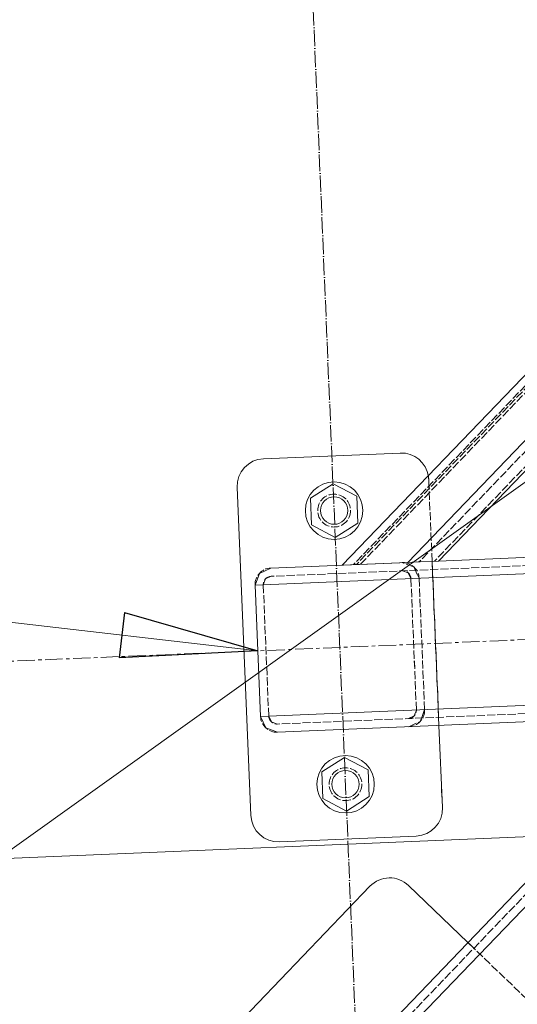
# Model space of a CAD drawing. Header units: millimetres. Extents: x -15129 to 9171, y -18789 to 5877.
# Tile 5 of 256: x -11483 to -11301, y -16714 to -16354. Entities that reach past the tile are written whole.
import ezdxf

# ---------------------------------------------------------------- set-up
doc = ezdxf.new("R2010")
doc.units = ezdxf.units.MM
for name, pattern in [('ACAD_ISO02W100', [15, 12, -3]), ('ACAD_ISO04W100', [30, 24, -3, 0, -3]), ('CENTER', [50.8, 31.75, -6.35, 6.35, -6.35])]:
    doc.linetypes.add(name, pattern=pattern)
for name, color, linetype in [('AS_Belki', 145, 'Continuous'), ('AS_Blachy', 30, 'Continuous'), ('AS_DIM_ON', 7, 'Continuous'), ('AS_Kotwy', 9, 'Continuous'), ('AS_Siatki', 72, 'Continuous')]:
    doc.layers.add(name, color=color, linetype=linetype)

msp = doc.modelspace()

# ---------------------------------------------------------------- linework, layer by layer
at = {"color": 7, "lineweight": 13}
msp.add_line((-11395.98, -16584.81), (-11857.21, -16531.88), dxfattribs=at)
at = {"color": 5, "linetype": 'CENTER', "lineweight": 13, "ltscale": 0.2}
msp.add_line((-12610.56, -16635.47, 38010), (-11114.76, -16573.08, 21177.42), dxfattribs=at)
at = {"color": 0, "linetype": 'ByBlock', "lineweight": -2}
for p, q in [((-11444.7, -16570.83), (-11446.6, -16587.39)), ((-11444.7, -16570.83), (-11395.98, -16584.81)), ((-11395.98, -16584.81), (-11446.6, -16587.39))]:
    msp.add_line(p, q, dxfattribs=at)
at = {"layer": 'AS_Belki', "color": 84, "linetype": 'ACAD_ISO02W100', "lineweight": 13, "ltscale": 0.25}
for p, q in [((-11382.16, -16761.19), (-9433.08, -14733.53)), ((-11198.72, -16408.43), (-11337.04, -16552.33)), ((-11222.7, -16409.43), (-11361.02, -16553.33)), ((-11223.95, -16411.8), (-11359.95, -16553.28)), ((-11358.45, -16553.22), (-11222.45, -16411.74)), ((-11195.47, -16410.61), (-11331.47, -16552.1)), ((-11157.67, -16547.85), (-11391.11, -16557.59)), ((-11341.11, -16552.5), (-11337.04, -16552.33)), ((-11365.09, -16553.5), (-11364.83, -16553.49)), ((-11364.83, -16553.49), (-11359.95, -16553.28)), ((-11361.02, -16553.33), (-11360.89, -16553.32)), ((-11360.89, -16553.32), (-11358.45, -16553.22)), ((-11338.96, -16554.17), (-11343.27, -16552.59)), ((-11343.15, -16555.59), (-11340.99, -16556.38)), ((-11343.15, -16555.59), (-11340.99, -16556.38)), ((-11338.4, -16555.39), (-11338.96, -16554.17)), ((-11338.96, -16554.17), (-11337.03, -16558.33)), ((-11337.03, -16558.33), (-11338.4, -16555.39)), ((-11393.98, -16560.71), (-11393.19, -16558.55)), ((-11393.19, -16558.55), (-11393.98, -16560.71)), ((-11393.19, -16558.55), (-11391.11, -16557.59)), ((-11391.11, -16557.59), (-11393.19, -16558.55)), ((-11340.99, -16556.38), (-11340.02, -16558.46)), ((-11340.03, -16558.46), (-11338.03, -16606.42)), ((-11340.02, -16558.46), (-11338.02, -16606.42)), ((-11335.03, -16606.29), (-11337.03, -16558.33)), ((-11391.98, -16608.67), (-11393.98, -16560.71)), ((-11211.8, -16604.15), (-11388.86, -16611.54)), ((-11335.03, -16606.29), (-11336.61, -16610.6)), ((-11336.15, -16609.34), (-11335.03, -16606.29)), ((-11391.01, -16610.75), (-11391.98, -16608.67)), ((-11391.98, -16608.67), (-11391.01, -16610.75)), ((-11338.81, -16608.57), (-11340.9, -16609.54)), ((-11338.03, -16606.42), (-11338.82, -16608.57)), ((-11338.02, -16606.42), (-11338.81, -16608.57)), ((-11336.61, -16610.6), (-11336.15, -16609.34)), ((-11388.86, -16611.54), (-11391.01, -16610.75)), ((-11340.77, -16612.54), (-11336.61, -16610.6))]:
    msp.add_line(p, q, dxfattribs=at)
at = {"layer": 'AS_Belki', "color": 145, "linetype": 'Continuous', "lineweight": 13, "ltscale": 0.25}
for p, q in [((-11224.46, -16407.2), (-11365.09, -16553.5)), ((-11200.48, -16406.2), (-11341.11, -16552.5)), ((-11329.98, -16552.03), (-11193.97, -16410.55)), ((-11396.98, -16560.83), (-11160.68, -16550.98)), ((-11336.61, -16552.31), (-11341.11, -16552.5)), ((-11336.61, -16552.31), (-11329.98, -16552.03)), ((-11329.98, -16552.03), (-11336.61, -16552.31)), ((-11264.89, -16549.32), (-11329.98, -16552.03)), ((-11391.23, -16554.59), (-11395.4, -16556.52)), ((-11341.11, -16552.5), (-11391.23, -16554.59)), ((-11365.09, -16553.5), (-11341.11, -16552.5)), ((-11395.4, -16556.52), (-11396.98, -16560.83)), ((-11396.98, -16560.83), (-11394.98, -16608.79)), ((-11396.98, -16560.83), (-11394.97, -16608.79)), ((-11394.97, -16608.79), (-11208.79, -16601.03)), ((-11394.97, -16608.79), (-11393.04, -16612.96)), ((-11388.73, -16614.54), (-11214.8, -16607.28)), ((-11384.32, -16759.11), (-11239.37, -16608.31)), ((-11384.16, -16767.59), (-11230.7, -16607.95)), ((-11393.04, -16612.96), (-11388.73, -16614.54))]:
    msp.add_line(p, q, dxfattribs=at)
at = {"layer": 'AS_Belki', "color": 84, "linetype": 'ACAD_ISO02W100', "lineweight": 13, "ltscale": 0.25, "extrusion": (8.04483e-14, -3.19302e-14, -1)}
msp.add_arc((11390.98, -16560.58), 6, 357.6117, 87.6117, dxfattribs=at)
at = {"layer": 'AS_Belki', "color": 84, "linetype": 'ACAD_ISO02W100', "lineweight": 13, "ltscale": 0.25, "extrusion": (1.98543e-14, 4.97204e-14, -1)}
msp.add_arc((11343.02, -16558.58, 0), 6, 87.6117, 177.6117, dxfattribs=at)
at = {"layer": 'AS_Belki', "color": 84, "linetype": 'ACAD_ISO02W100', "lineweight": 13, "ltscale": 0.25}
for centre, start, end in [((-11343.02, -16558.58), 2.3883, 92.3883), ((-11390.98, -16560.58), 92.3883, 182.3883), ((-11388.98, -16608.54), 182.3883, 272.3883), ((-11341.02, -16606.54), 272.3883, 2.3883)]:
    msp.add_arc(centre, 3, start, end, dxfattribs=at)
at = {"layer": 'AS_Belki', "color": 84, "linetype": 'ACAD_ISO02W100', "lineweight": 13, "ltscale": 0.25, "extrusion": (5.7579e-14, -2.35559e-14, -1)}
msp.add_arc((11341.02, -16606.54), 6, 177.6117, 267.6117, dxfattribs=at)
at = {"layer": 'AS_Belki', "color": 84, "linetype": 'ACAD_ISO02W100', "lineweight": 13, "ltscale": 0.25, "extrusion": (2.82286e-14, 7.25897e-14, -1)}
msp.add_arc((11388.98, -16608.54, 0), 6, 267.6117, 357.6117, dxfattribs=at)
at = {"layer": 'AS_Blachy', "color": 145, "linetype": 'Continuous', "lineweight": 13, "ltscale": 0.25}
for p, q in [((-11343.94, -16512.58), (-11393.9, -16514.67)), ((-11403.47, -16525.07), (-11398.47, -16644.97)), ((-11328.53, -16642.05), (-11329.78, -16612.08)), ((-11388.06, -16654.54), (-11338.11, -16652.46)), ((-11355.01, -16670.78), (-11438.17, -16757.29)), ((-11319.18, -16691.34), (-11340.87, -16670.5))]:
    msp.add_line(p, q, dxfattribs=at)
at = {"layer": 'AS_Blachy', "color": 84, "linetype": 'ACAD_ISO02W100', "lineweight": 13, "ltscale": 0.25}
for p, q in [((-11333.07, -16533.36), (-11333.53, -16522.16)), ((-11333.43, -16524.63), (-11333.53, -16522.16)), ((-11329.78, -16612.08), (-11333.43, -16524.63)), ((-11332.16, -16555.13), (-11332.28, -16552.13)), ((-11329.91, -16609.08), (-11332.16, -16555.13)), ((-11329.78, -16612.08), (-11329.91, -16609.08)), ((-11328.53, -16642.05), (-11328.9, -16633.27)), ((-11317.02, -16693.42), (-11319.18, -16691.34)), ((-11275.93, -16732.92), (-11319.18, -16691.34))]:
    msp.add_line(p, q, dxfattribs=at)
for centre in [(-11368.09, -16533.61), (-11363.92, -16633.52)]:
    msp.add_circle(centre, 6, dxfattribs=at)
at = {"layer": 'AS_Blachy', "color": 145, "linetype": 'Continuous', "lineweight": 13, "ltscale": 0.25}
for centre, start, end in [((-11343.52, -16522.57), 8.4732, 92.3883), ((-11393.48, -16524.66), 92.3883, 182.3883), ((-11338.52, -16642.47), 272.3883, 2.3883), ((-11388.48, -16644.55), 182.3883, 272.3883), ((-11347.8, -16677.71, 0), 46.1301, 136.1301)]:
    msp.add_arc(centre, 10, start, end, dxfattribs=at)
at = {"layer": 'AS_Blachy', "color": 84, "linetype": 'ACAD_ISO02W100', "lineweight": 13, "ltscale": 0.25}
msp.add_arc((-11343.52, -16522.57), 10, 2.3883, 8.4732, dxfattribs=at)
at = {"layer": 'AS_DIM_ON', "color": 7, "lineweight": 13}
msp.add_line((-11175.47, -16435.41), (-11978.74, -17009.4), dxfattribs=at)
at = {"layer": 'AS_DIM_ON', "color": 5, "lineweight": 13}
msp.add_line((-14517.8, -16786.98), (-11238.12, -16650.19), dxfattribs=at)
at = {"layer": 'AS_Kotwy', "color": 145, "linetype": 'Continuous', "lineweight": 13, "ltscale": 0.25}
for p, q in [((-11368.49, -16523.81), (-11376.77, -16529.06)), ((-11359.81, -16528.36), (-11368.49, -16523.81)), ((-11376.77, -16529.06), (-11376.36, -16538.86)), ((-11359.4, -16538.15), (-11359.81, -16528.36)), ((-11376.36, -16538.86), (-11367.68, -16543.4)), ((-11367.68, -16543.4), (-11359.4, -16538.15)), ((-11364.33, -16623.73), (-11372.6, -16628.98)), ((-11355.64, -16628.27), (-11364.33, -16623.73)), ((-11372.6, -16628.98), (-11372.19, -16638.77)), ((-11355.24, -16638.06), (-11355.64, -16628.27)), ((-11363.51, -16643.31), (-11355.24, -16638.06)), ((-11372.19, -16638.77), (-11363.51, -16643.31))]:
    msp.add_line(p, q, dxfattribs=at)
for centre, radius in [((-11368.09, -16533.61), 10.5), ((-11368.09, -16533.61), 5), ((-11363.92, -16633.52), 10.5), ((-11363.92, -16633.52), 5)]:
    msp.add_circle(centre, radius, dxfattribs=at)
at = {"layer": 'AS_Siatki', "color": 20, "linetype": 'ACAD_ISO04W100', "lineweight": 13, "ltscale": 0.25}
msp.add_line((-11347.6, -17024.7), (-12017.05, -973.9), dxfattribs=at)

doc.saveas('drawing.dxf')
